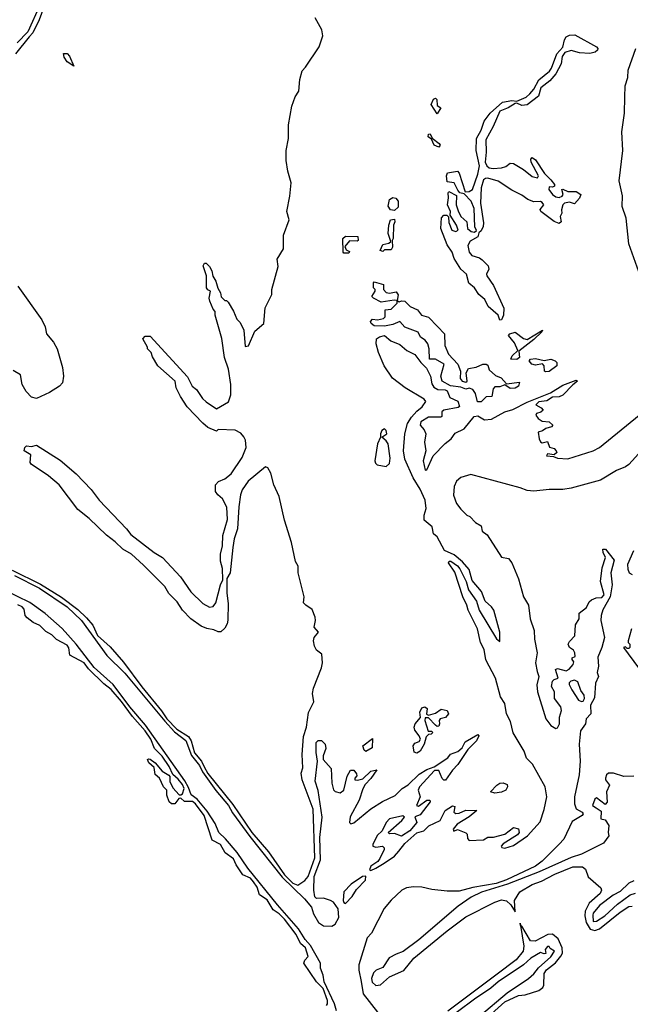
# Model space of a CAD drawing. Extents: x 2210602 to 2357277, y 510288 to 673808.
# Tile 149 of 256: x 2287766 to 2291363, y 581973 to 587775. Entities that reach past the tile are written whole.
import ezdxf

# ---------------------------------------------------------------- set-up
doc = ezdxf.new("R2010")
doc.units = 0

msp = doc.modelspace()

# ---------------------------------------------------------------- linework, layer by layer
at = {"layer": '0CON05XD'}
for points in [[(2287914.1, 587865), (2287880.9, 587775), (2287842.8, 587697.2), (2287822.3, 587675), (2287742.2, 587575)], [(2287887.1, 587865), (2287815, 587704.2), (2287751.8, 587638.2)], [(2289405, 582674.3), (2289445, 582701.6), (2289464.8, 582725), (2289504.7, 582835), (2289495, 583123.3), (2289430.4, 583295), (2289424.3, 583335), (2289434.2, 583365.8), (2289430, 583445), (2289438.8, 583551.2), (2289455, 583606.7), (2289467.5, 583692.5), (2289498.4, 583755), (2289491.8, 583805), (2289496.9, 583835), (2289544.2, 583955), (2289550, 583985), (2289547, 584037), (2289515, 584060), (2289503, 584083), (2289497.5, 584115), (2289500, 584135), (2289526.7, 584165), (2289500, 584195), (2289508.8, 584235), (2289506.7, 584255), (2289489.2, 584299.2), (2289452.5, 584325), (2289438.3, 584338.3), (2289442.5, 584375), (2289407.5, 584515), (2289406, 584555), (2289391.7, 584581.7), (2289366.9, 584695), (2289325.5, 584825.5), (2289294.3, 584965), (2289264.2, 585035), (2289245, 585102.5), (2289227.5, 585135), (2289215, 585140), (2289112.5, 585055), (2289076.7, 585005), (2289066.7, 584975), (2289056.4, 584903.6), (2289050, 584775), (2289030, 584715), (2289021.2, 584665), (2289006, 584515), (2288987, 584483), (2288986.2, 584395), (2288993.8, 584335), (2288993, 584237), (2288987.5, 584215), (2288975, 584190), (2288951.7, 584168.3), (2288935, 584167.5), (2288910, 584180), (2288867.9, 584187.9), (2288835, 584201.5), (2288773.7, 584243.7), (2288724.4, 584295), (2288693.3, 584345), (2288643.9, 584393.9), (2288621.4, 584435), (2288495, 584560.5), (2288425.3, 584625.3), (2288374.7, 584654.7), (2288329, 584699), (2288276.7, 584736.7), (2288175.9, 584835.9), (2288109.5, 584889.5), (2287997.8, 585035), (2287936.4, 585086.4), (2287834, 585155), (2287828, 585165), (2287831.2, 585211.2), (2287793.3, 585235), (2287796.4, 585253.6), (2287807, 585263), (2287835, 585260), (2287865, 585267.5), (2288005, 585178.8), (2288098, 585098), (2288187.6, 585007.6), (2288235, 584943.6), (2288395.4, 584775.4), (2288421.1, 584741.1), (2288559.2, 584635), (2288606.8, 584606.8), (2288712.9, 584492.9), (2288775, 584403.1), (2288844.5, 584334.5), (2288885, 584314), (2288905, 584316.7), (2288921.2, 584338.8), (2288948.8, 584445), (2288963.3, 584475), (2288961.7, 584541.7), (2288950, 584585), (2288948.8, 584625), (2288960, 584675), (2288963.6, 584736.4), (2288989.5, 584830.5), (2288987, 584903), (2288960.7, 584950.7), (2288932.5, 584975), (2288920, 584995), (2288920, 585035), (2288937, 585053), (2288975, 585070), (2289011.7, 585098.3), (2289077.5, 585195), (2289100, 585255), (2289096.4, 585296.4), (2289087, 585317), (2289069.3, 585339.3), (2289036.4, 585356.4), (2288935, 585360), (2288925, 585350), (2288875, 585372.5), (2288845, 585397.5), (2288753.6, 585493.6), (2288712.5, 585555), (2288687.5, 585605), (2288682.5, 585645), (2288580, 585735), (2288548.3, 585788.3), (2288540, 585815), (2288520, 585835), (2288520, 585845), (2288492.5, 585895), (2288505, 585910), (2288535, 585910), (2288755, 585670), (2288782.5, 585615), (2288807.5, 585595), (2288843.6, 585543.6), (2288865, 585522.5), (2288925, 585482.5), (2288996.4, 585523.6), (2289010, 585565), (2289010, 585625), (2288996.7, 585715), (2288973.3, 585785), (2288956.4, 585896.4), (2288936.7, 585965), (2288917.5, 586035), (2288917.5, 586055), (2288905, 586070), (2288887, 586117), (2288883.3, 586135), (2288890, 586175), (2288873.6, 586183.6), (2288867.5, 586195), (2288867.5, 586265), (2288847.5, 586325), (2288855, 586340), (2288865, 586340), (2288885, 586320), (2288897.5, 586295), (2288903, 586263), (2288922.5, 586235), (2288933, 586193), (2288950, 586165), (2288953, 586143), (2288975, 586120), (2288985, 586120), (2288995, 586110), (2289026.7, 586056.7), (2289045, 586010), (2289065, 585990), (2289087.5, 585945), (2289095, 585850), (2289115, 585852.5), (2289151.2, 585938.8), (2289204.4, 585985.6), (2289212.9, 586077.1), (2289251.2, 586155), (2289251.2, 586185), (2289289.2, 586320.8), (2289282.5, 586365), (2289319.4, 586425), (2289320, 586505), (2289352.9, 586595), (2289340.5, 586645), (2289357.7, 586735), (2289365.2, 586814.8), (2289345, 586882.5), (2289335.4, 586945.4), (2289336, 587005), (2289349.2, 587075), (2289348.9, 587155), (2289369.8, 587265), (2289389.8, 587320.2), (2289410.6, 587355), (2289417.2, 587422.8), (2289430, 587475), (2289450, 587495), (2289529.6, 587615), (2289551.1, 587681.1), (2289545.6, 587715.6), (2289506.9, 587786.9)], [(2290595, 586004.2), (2290584.2, 586035), (2290526.1, 586086.1), (2290506.6, 586126.6), (2290470.5, 586155), (2290445.7, 586195), (2290412.9, 586222.9), (2290398.8, 586275), (2290364.6, 586304.6), (2290325, 586368.8), (2290314.2, 586405), (2290285, 586448.8), (2290246.9, 586545), (2290251.8, 586608.2), (2290265, 586623.8), (2290283.3, 586623.3), (2290293.3, 586613.3), (2290295, 586580), (2290312, 586535), (2290335, 586528), (2290348.8, 586535), (2290339.2, 586565), (2290302.5, 586622.5), (2290303.8, 586645), (2290287.1, 586685), (2290292.9, 586725), (2290290, 586755), (2290295, 586762.5), (2290338.8, 586738.8), (2290338.5, 586685), (2290348.9, 586648.9), (2290366, 586615), (2290400, 586585), (2290404.3, 586544.3), (2290425, 586528), (2290446.1, 586523.9), (2290456.7, 586533.3), (2290447.1, 586555), (2290443, 586663), (2290425.6, 586705), (2290385, 586750), (2290360, 586755), (2290348.3, 586771.7), (2290325, 586813.3), (2290285, 586820), (2290281.2, 586855), (2290287, 586873), (2290345, 586882.5), (2290355, 586870), (2290390.7, 586760.7), (2290415, 586762.9), (2290432.9, 586775), (2290464.5, 586865), (2290474.4, 586915), (2290455.5, 587005), (2290457.3, 587075), (2290484.7, 587125.3), (2290503.3, 587176.7), (2290537.1, 587225), (2290610.7, 587289.3), (2290665, 587299.4), (2290695, 587296), (2290750.2, 587319.8), (2290771.8, 587338.2), (2290794.4, 587365), (2290825, 587420.6), (2290887.3, 587472.7), (2290900, 587490), (2290930, 587575), (2290965.6, 587614.4), (2290975, 587657.5), (2290985.6, 587674.4), (2291005, 587684.2), (2291035.8, 587685.8), (2291163.3, 587615), (2291171.2, 587605), (2291170, 587595), (2291156.1, 587583.9), (2291125, 587576.7), (2291065, 587580.4), (2291015, 587593.8), (2290977.5, 587582.5), (2290961.4, 587558.6), (2290956.4, 587515), (2290925, 587455.7), (2290888.6, 587415), (2290835.5, 587374.5), (2290822, 587325), (2290755, 587274.4), (2290725, 587270), (2290695, 587284), (2290685, 587282), (2290644.6, 587255.4), (2290594.5, 587235.5), (2290554.6, 587145.4), (2290511.7, 587068.3), (2290514.4, 586995), (2290508, 586935), (2290517.5, 586915), (2290532.5, 586902.5), (2290555, 586898.1), (2290605, 586902), (2290630.7, 586909.3), (2290655, 586930), (2290675, 586928.8), (2290735, 586892.5), (2290785, 586852), (2290816.1, 586843.9), (2290823.3, 586855), (2290778.8, 586935), (2290777, 586953), (2290785, 586962.5), (2290805, 586950), (2290858.7, 586868.7), (2290895, 586832.5), (2290916.7, 586805), (2290917.5, 586795), (2290905, 586787.5), (2290885, 586790), (2290883.8, 586775), (2290904.5, 586744.5), (2290925, 586731.2), (2290945, 586727.5), (2290962.5, 586735), (2290967.5, 586745), (2290960, 586775), (2290965, 586777.5), (2290995, 586762.5), (2291045, 586763.3), (2291072.5, 586745), (2291065, 586723.3), (2291035, 586690), (2291005, 586700), (2290976.4, 586693.6), (2290966.4, 586683.6), (2290957.5, 586655), (2290960, 586635), (2290950, 586615), (2290956.1, 586583.9), (2290945, 586573.8), (2290915, 586586), (2290835.8, 586645), (2290832.7, 586657.3), (2290853.3, 586685), (2290845, 586698), (2290835, 586703.3), (2290795, 586702), (2290758.8, 586715), (2290725, 586742.2), (2290665, 586771.2), (2290585, 586824.5), (2290525, 586840.6), (2290510.4, 586839.6), (2290498.9, 586831.1), (2290484.5, 586785), (2290481.4, 586695), (2290497.9, 586577.9), (2290495.7, 586555.7), (2290485, 586531.2), (2290470.7, 586519.3), (2290465.8, 586495), (2290419.8, 586470.2), (2290406.7, 586445), (2290414.2, 586405), (2290430, 586385), (2290475, 586372.5), (2290491.1, 586361.1), (2290525.5, 586325), (2290529.5, 586305), (2290516.2, 586275), (2290518.8, 586265), (2290558.3, 586208.3), (2290618.5, 586075), (2290615.7, 586034.3), (2290605, 586007.5), (2290595, 586004.2)], [(2291433.2, 586235), (2291353.9, 586453.9), (2291338.5, 586605), (2291315.7, 586675), (2291318, 586738), (2291298.2, 586825), (2291319.4, 587005), (2291313.2, 587115), (2291329.2, 587225), (2291330.7, 587319.3), (2291333.5, 587385), (2291349.8, 587435), (2291351.3, 587478.7), (2291396.8, 587605)], [(2288085, 587502.5), (2288045, 587526.2), (2288027.5, 587555), (2288025, 587576.2), (2288045, 587576), (2288060.5, 587560.5), (2288085, 587502.5)], [(2290225, 587220), (2290190.8, 587275), (2290203.4, 587306.6), (2290215, 587313.3), (2290223.3, 587305), (2290225, 587270), (2290247.5, 587255), (2290225, 587220)], [(2290235, 587023.3), (2290207.5, 587035), (2290191.7, 587071.7), (2290172.5, 587085), (2290175, 587100), (2290185, 587102.5), (2290197, 587077), (2290236.7, 587045), (2290242.5, 587035), (2290235, 587023.3)], [(2289975, 586650), (2289950, 586655), (2289937, 586677), (2289943.8, 586715), (2289965, 586726.7), (2289983, 586723), (2289996.2, 586705), (2289995, 586670), (2289975, 586650)], [(2289905, 586410), (2289890, 586415), (2289905, 586450), (2289941.7, 586458.3), (2289951.7, 586468.3), (2289937.5, 586515), (2289940, 586565), (2289950, 586595), (2289975, 586600), (2289976.7, 586585), (2289967.5, 586565), (2289966.7, 586485), (2289960, 586475), (2289962.5, 586435), (2289955, 586420), (2289915, 586420), (2289905, 586410)], [(2289705, 586400), (2289675, 586400), (2289672.5, 586405), (2289670, 586485), (2289685, 586500), (2289758.3, 586498.3), (2289760, 586475), (2289755, 586470), (2289708.3, 586471.7), (2289681.7, 586438.3), (2289690, 586420), (2289708.3, 586408.3), (2289705, 586400)], [(2287754.8, 586204.8), (2287896.7, 586006.7), (2287916.2, 585965), (2287923.5, 585923.5), (2287964.4, 585875), (2287986.7, 585835), (2288018.5, 585725), (2288024.5, 585675), (2288018.9, 585635), (2288000.8, 585615), (2287941.9, 585578.1), (2287865, 585543.1)], [(2290462.7, 585522.7), (2290451.7, 585571.7), (2290435, 585596.2), (2290415, 585603.8), (2290395, 585598), (2290365, 585610), (2290305, 585618), (2290255.8, 585645.8), (2290247.8, 585675), (2290266.7, 585745), (2290215, 585774.2), (2290180, 585775), (2290179.2, 585835), (2290170.8, 585865), (2290155.8, 585885.8), (2290126.7, 585905), (2290113.6, 585933.6), (2290034.3, 585964.3), (2290005, 585997.5), (2289965, 585978.8), (2289915, 585970), (2289855, 585971.2), (2289837.5, 585985), (2289833, 585997), (2289845, 586010), (2289875, 586007.5), (2289910, 586015), (2289920, 586025), (2289920, 586065), (2289955, 586070), (2289990, 586105), (2289990, 586120), (2289973, 586123), (2289895, 586110), (2289850, 586135), (2289840, 586145), (2289860, 586175), (2289860, 586185), (2289850, 586195), (2289850, 586225), (2289855, 586230), (2289910, 586215), (2289910, 586185), (2289925, 586166.7), (2289945, 586163.3), (2289985, 586172.5), (2289996.1, 586153.9), (2289990, 586120), (2290002.5, 586112.5), (2290015, 586118.8), (2290035, 586117.5), (2290065.7, 586085.7), (2290108.8, 586065), (2290132.5, 586035), (2290175, 586022), (2290227.9, 585967.9), (2290269.2, 585925), (2290270.6, 585855), (2290293.3, 585803.3), (2290347.5, 585745), (2290362.5, 585705), (2290360.7, 585660.7), (2290372.5, 585645), (2290395, 585640), (2290402.5, 585645), (2290396, 585695), (2290409.3, 585720.7), (2290455, 585728.1), (2290495, 585745.8), (2290515, 585746.2), (2290525, 585740), (2290531.4, 585711.4), (2290569.1, 585679.1), (2290602, 585665), (2290635, 585630), (2290710, 585640), (2290703.8, 585615), (2290685, 585602.9), (2290655, 585601.2), (2290625, 585622.5), (2290595, 585612.5), (2290565, 585612.5), (2290555, 585600), (2290546.7, 585555), (2290515, 585553.3), (2290485, 585522.9), (2290462.7, 585522.7)], [(2289605, 582433.1), (2289625.1, 582444.9), (2289646.1, 582485), (2289642.2, 582535), (2289615.7, 582575), (2289596.7, 582585), (2289555, 582598.6), (2289515, 582596.2), (2289505.8, 582605.8), (2289499.4, 582645), (2289500.5, 582725), (2289539.1, 582825), (2289533.5, 582955), (2289548.2, 583075), (2289523.6, 583233.6), (2289507.7, 583287.7), (2289521.2, 583405), (2289513, 583457), (2289513.3, 583515), (2289525, 583527.5), (2289545, 583527.5), (2289565.9, 583505.9), (2289569.5, 583480.5), (2289553.6, 583436.4), (2289553.3, 583415), (2289601.7, 583361.7), (2289605.7, 583275), (2289615.7, 583235.7), (2289625, 583226), (2289655, 583218), (2289675.6, 583234.4), (2289695, 583317.5), (2289715, 583353.3), (2289735, 583353.3), (2289750.7, 583330.7), (2289751.7, 583318.3), (2289740, 583305), (2289740, 583295), (2289756.4, 583293.6), (2289788.3, 583301.7), (2289835, 583346.7), (2289870, 583355), (2289835.6, 583304.4), (2289801.2, 583268.8), (2289787, 583243), (2289765.8, 583175), (2289712.6, 583077.4), (2289709.2, 583045), (2289716.2, 583036.2), (2289735, 583042.9), (2289835, 583124.3), (2289902.6, 583167.4), (2289977.6, 583202.4), (2290018.6, 583245), (2290055, 583266.9), (2290120.2, 583329.8), (2290164.5, 583355.5), (2290208.6, 583371.4), (2290287.5, 583425), (2290305, 583446.7), (2290346.9, 583463.1), (2290372, 583485), (2290390, 583520), (2290465, 583563.3), (2290471.2, 583555), (2290458.1, 583525), (2290406.3, 583473.7), (2290346.9, 583385), (2290315, 583352.9), (2290275, 583294.2), (2290265, 583294.2), (2290255, 583303.3), (2290235, 583351.2), (2290210.3, 583349.7), (2290120.8, 583255), (2290114, 583235), (2290125.8, 583195), (2290103.8, 583143.8), (2290115, 583140), (2290165, 583175.7), (2290182.5, 583175), (2290183.8, 583165), (2290125, 583088.8), (2290093.3, 583076.7), (2290106.7, 583045), (2290064.2, 582995.8), (2290015, 582962.9), (2289975, 582980), (2289945, 582977.5), (2289937.5, 582985), (2290018, 583055), (2290032.5, 583075), (2290022.5, 583082.5), (2289943.8, 583066.2), (2289925.8, 583045), (2289901.2, 582995), (2289872.4, 582967.6), (2289846.2, 582915), (2289846.7, 582905), (2289865, 582898.8), (2289903.8, 582903.8), (2289913.3, 582895), (2289914, 582885), (2289888.3, 582831.7), (2289875.4, 582814.6), (2289835, 582787.5), (2289826.7, 582765), (2289835, 582762.2), (2289865, 582774.7), (2289914.3, 582805), (2289975, 582845.5), (2289998.9, 582875), (2290035, 582920), (2290105, 582982.5), (2290146.7, 582995), (2290176.7, 583025), (2290243.4, 583056.6), (2290273.1, 583115), (2290315, 583143.3), (2290329.3, 583139.3), (2290323.3, 583105), (2290335, 583096.7), (2290355, 583098.8), (2290393.9, 583116.1), (2290460, 583115), (2290415, 583076.7), (2290342.5, 583035), (2290320, 583005), (2290323, 582993), (2290345, 583002.5), (2290395, 582982.5), (2290402.5, 582975), (2290405, 582950), (2290415, 582937.5), (2290497.9, 582942.1), (2290525, 582957.5), (2290557, 582957), (2290625, 582976.2), (2290675, 583013.8), (2290705, 583007.5), (2290708.8, 582985), (2290698.3, 582971.7), (2290615, 582918.8), (2290602.5, 582905), (2290606.7, 582896.7), (2290623.3, 582893.3), (2290675, 582909.4), (2290758, 582965), (2290832, 583048), (2290855, 583120), (2290870.8, 583195), (2290862.4, 583255), (2290787.2, 583387.2), (2290752.3, 583422.3), (2290738.1, 583465), (2290673.2, 583573.2), (2290658.5, 583638.5), (2290634.8, 583685), (2290623.5, 583745), (2290599.6, 583785), (2290569.7, 583895), (2290512.6, 584002.6), (2290502.7, 584062.7), (2290481.1, 584105), (2290463.2, 584185), (2290408.8, 584295), (2290401.1, 584325), (2290376.8, 584375), (2290330, 584520), (2290292.5, 584575), (2290296.1, 584583.9), (2290306.2, 584585), (2290345, 584557.1), (2290359.2, 584539.2), (2290396.9, 584465), (2290410, 584415), (2290457.8, 584347.8), (2290472.7, 584295), (2290575, 584127.5), (2290595, 584110), (2290594.3, 584165.7), (2290559.7, 584295), (2290545.8, 584315.8), (2290509.1, 584349.1), (2290486, 584406), (2290430.9, 584470.9), (2290413.2, 584535), (2290375, 584580), (2290325, 584621.8), (2290267.9, 584647.9), (2290225, 584727.5), (2290204.4, 584745), (2290195.8, 584785.8), (2290148.6, 584825), (2290149.2, 584855), (2290161.2, 584895), (2290155.3, 584944.7), (2290125, 585008.8), (2290085, 585076.2), (2290034.6, 585184.6), (2290026.7, 585235), (2290034.6, 585335), (2290051.4, 585395), (2290075, 585432), (2290105, 585467.5), (2290137.1, 585492.9), (2290158.8, 585525), (2290148.9, 585538.9), (2290036.2, 585605), (2289962.1, 585662.1), (2289914.3, 585735), (2289880.6, 585815), (2289865.7, 585865), (2289868.8, 585895), (2289885, 585906.2), (2289915, 585913.3), (2289953, 585883), (2290005, 585861.2), (2290046.4, 585826.4), (2290095, 585802.5), (2290128.8, 585755), (2290162.5, 585722.5), (2290187.1, 585675), (2290195, 585630), (2290205, 585610), (2290230, 585595), (2290273.6, 585593.6), (2290285, 585587.5), (2290299.5, 585549.5), (2290347.1, 585527.1), (2290356.4, 585496.4), (2290350, 585490), (2290265, 585473.3), (2290253.8, 585465), (2290252.5, 585437.5), (2290246.7, 585433.3), (2290175, 585432.5), (2290128.8, 585405), (2290126, 585385), (2290148.1, 585358.1), (2290158, 585335), (2290150, 585285), (2290158.8, 585235), (2290142.5, 585175), (2290155, 585120), (2290165, 585122.5), (2290201.9, 585205), (2290272.1, 585277.9), (2290307.5, 585305), (2290332.2, 585337.8), (2290385, 585364.4), (2290443.6, 585436.4), (2290465, 585440.6), (2290505, 585416.9), (2290545, 585420.5), (2290625, 585463.8), (2290671.9, 585478.1), (2290755, 585521.4), (2290893.4, 585576.6), (2290965, 585621.2), (2291045, 585650), (2291053.3, 585645), (2291025, 585622.5), (2290965, 585563.1), (2290945, 585553.1), (2290905, 585550), (2290871.3, 585528.7), (2290825, 585522.5), (2290807.5, 585505), (2290838.3, 585488.3), (2290850, 585475), (2290836.7, 585463.3), (2290810, 585455), (2290807.5, 585445), (2290820, 585425), (2290845, 585408.8), (2290885, 585406.2), (2290907.5, 585385), (2290900, 585375), (2290865, 585366.7), (2290847, 585353), (2290820, 585345), (2290826.2, 585305), (2290835, 585287.5), (2290845, 585282.5), (2290875, 585290), (2290887, 585257), (2290915, 585247.5), (2290927.5, 585235), (2290930, 585225), (2290915, 585210), (2290875, 585217.5), (2290870, 585205), (2290911.7, 585201.7), (2290935, 585190.8), (2290995, 585187.1), (2291145, 585234), (2291182.2, 585255), (2291415, 585444.2)], [(2290695, 585772.5), (2290660, 585775), (2290668, 585795), (2290700, 585825), (2290681.6, 585871.6), (2290646.2, 585915), (2290653.3, 585925), (2290685, 585934.4), (2290735, 585895.6), (2290755, 585890.8), (2290846.2, 585946.2), (2290842.5, 585935), (2290795, 585890.8), (2290707.5, 585822.5), (2290710, 585785), (2290695, 585772.5)], [(2290865, 585700), (2290857.5, 585705), (2290856.4, 585736.4), (2290847, 585747), (2290805, 585738.8), (2290783.3, 585745), (2290766.7, 585765), (2290776.1, 585773.9), (2290805, 585778.6), (2290855, 585767.5), (2290895, 585773.8), (2290920, 585765), (2290930, 585755), (2290930, 585735), (2290885, 585702), (2290865, 585700)], [(2287865, 585543.1), (2287835, 585550.6), (2287803.4, 585583.4), (2287780.5, 585625), (2287771.8, 585681.8), (2287728.5, 585708.5)], [(2289925, 585143.1), (2289945, 585160), (2289948.7, 585191.3), (2289937.5, 585275), (2289925, 585294.3), (2289900, 585315), (2289929.2, 585335), (2289926, 585355), (2289915, 585363.8), (2289900, 585355), (2289890.8, 585335), (2289892.5, 585315), (2289875, 585276.7), (2289857.8, 585175), (2289861.7, 585161.7), (2289872.9, 585152.9), (2289925, 585143.1)], [(2291431.6, 585238.4), (2291355.4, 585154.6), (2291335, 585140), (2291281.2, 585118.8), (2291188.7, 585061.3), (2291015.9, 585014.1), (2290965, 585006), (2290885, 585006.5), (2290795, 584997), (2290755, 585001.1), (2290713.7, 585016.3), (2290424.8, 585095.2), (2290365, 585077.5), (2290338.9, 585055), (2290325.8, 585025), (2290322.7, 584972.7), (2290338.8, 584925), (2290365, 584890), (2290400, 584855), (2290418.3, 584848.3), (2290451.7, 584811.7), (2290485, 584792.5), (2290491.2, 584761.2), (2290519.6, 584739.6), (2290605, 584607.5), (2290645, 584600), (2290665.8, 584575), (2290705, 584480), (2290735, 584373.1), (2290763.7, 584325), (2290773.4, 584245), (2290797.3, 584175), (2290799.8, 584125), (2290814.7, 584045), (2290804.8, 583985), (2290814.5, 583934.5), (2290823.6, 583905), (2290813.5, 583855), (2290817.5, 583815), (2290865, 583656), (2290895, 583616), (2290925, 583597.5), (2290935, 583602.5), (2290946.2, 583625), (2290946.7, 583665), (2290958.8, 583705), (2290953.3, 583725), (2290917.5, 583775), (2290917.5, 583815), (2290900, 583845), (2290905, 583877.5), (2290915, 583887.5), (2290937.5, 583895), (2290922.5, 583945), (2290935, 583952.5), (2290985, 583937.5), (2291003, 583947), (2291027.5, 583975), (2291031.7, 583991.7), (2291020, 584005), (2291020, 584015), (2291038.3, 584021.7), (2291036.7, 584045), (2291029.5, 584059.5), (2291005, 584076.2), (2290997.5, 584095), (2291005, 584111.2), (2291036.7, 584145), (2291040.7, 584209.3), (2291062.5, 584245), (2291063, 584277), (2291105, 584311.2), (2291121.2, 584345), (2291135, 584356.2), (2291162.4, 584367.6), (2291195, 584370), (2291210, 584385), (2291187.5, 584465), (2291197.5, 584545), (2291216.7, 584605), (2291203.8, 584635), (2291202.5, 584655), (2291217.5, 584655), (2291269.3, 584589.3), (2291249.4, 584515), (2291256.5, 584445), (2291245, 584373.3), (2291202, 584298), (2291191.8, 584265), (2291190, 584235), (2291212, 584135), (2291195.7, 584075), (2291172, 584018), (2291175.4, 583965), (2291169.1, 583929.1), (2291176.9, 583905), (2291158, 583865), (2291151.7, 583778.3), (2291128.8, 583735), (2291130, 583685), (2291102.5, 583655), (2291099.4, 583625), (2291070.4, 583585), (2291062.4, 583505), (2291067.5, 583405), (2291062, 583325), (2291034.8, 583195), (2291034.2, 583155), (2291045, 583125.3), (2291079.2, 583105), (2291085.6, 583095), (2291080, 583085), (2291020.5, 583049.5), (2290971.5, 582945), (2290945, 582917), (2290845, 582816.7), (2290805, 582786), (2290635, 582705.5), (2290573.3, 582685), (2290435, 582660.1), (2290355, 582639.2), (2290285, 582638.7), (2290195, 582648.3), (2290135, 582663), (2290085.6, 582664.4), (2290045, 582660), (2290017.3, 582645), (2289953.9, 582586.1), (2289913.5, 582536.5), (2289838.3, 582391.7), (2289813.9, 582365), (2289764.5, 582205), (2289764, 582174), (2289777.9, 582107.9), (2289788.9, 582035), (2289875, 581926.8)], [(2291381.8, 584645), (2291347.1, 584565), (2291348, 584538), (2291357.5, 584515), (2291375, 584506.2)], [(2287721.4, 584531.4), (2287888.5, 584448.5), (2288012, 584372), (2288109.4, 584299.4), (2288160.6, 584250.6), (2288196.7, 584206.7), (2288225, 584146.8), (2288299.9, 584079.9), (2288378.2, 583988.2), (2288485, 583843.2), (2288602.3, 583702.3), (2288633.5, 583655), (2288691, 583595), (2288761.2, 583551.2), (2288776.7, 583525), (2288795, 583453.8), (2288836.3, 583406.3), (2288852.3, 583372.3), (2288875, 583333.7), (2289021.1, 583151.1), (2289133.9, 582985), (2289231.9, 582871.9), (2289325.8, 582735), (2289375, 582686.6), (2289405, 582674.3)], [(2287735, 584499.2), (2287882.2, 584425), (2288045, 584315.4), (2288130.2, 584235), (2288279, 584029), (2288385, 583924.3), (2288621, 583641), (2288678.7, 583578.7), (2288745, 583526.7), (2288778.7, 583438.7), (2288825, 583379.5), (2288842.9, 583342.9), (2288922.1, 583232.1), (2288996.9, 583145), (2289020.7, 583100.7), (2289122.2, 582962.2), (2289311.5, 582721.5), (2289443.9, 582593.9), (2289484.8, 582544.8), (2289497.4, 582505), (2289526.6, 582455), (2289555, 582435.2), (2289605, 582433.1)], [(2289631.6, 581935), (2289621.1, 581975), (2289559.8, 582105), (2289554.5, 582145), (2289538.5, 582185), (2289538.4, 582215), (2289480, 582320), (2289447.7, 582355), (2289408.1, 582418.1), (2289285, 582558), (2289110.2, 582775), (2289046.9, 582866.9), (2288978.7, 582948.7), (2288938.6, 582985), (2288918.5, 583038.5), (2288871.1, 583111.1), (2288811.4, 583181.4), (2288777.1, 583207.1), (2288761.3, 583251.3), (2288739.3, 583289.3), (2288507.1, 583617.1), (2288414.6, 583725), (2288317.5, 583857.5), (2288205, 583958.3), (2288098.3, 584095), (2288016.7, 584186.7), (2287916.7, 584276.7), (2287825, 584339.8), (2287680.8, 584410.8)], [(2289573.5, 581965), (2289579.6, 581975), (2289579.4, 581995), (2289553.1, 582065), (2289514.5, 582105), (2289440, 582215), (2289445, 582232.5), (2289466.2, 582253.8), (2289450.6, 582305), (2289420.8, 582330.8), (2289394.5, 582385), (2289326, 582475), (2289295.1, 582505.1), (2289259.6, 582529.6), (2289225, 582589.1), (2289178, 582618), (2289165, 582662.5), (2289143.7, 582695), (2289125, 582715.7), (2289081.4, 582735), (2289040.6, 582795), (2289025, 582830), (2288976, 582865), (2288948.8, 582915), (2288900, 582940), (2288853.3, 583085), (2288802.8, 583155), (2288785, 583168.3), (2288737.5, 583167.5), (2288715, 583187.5), (2288703.6, 583186.4), (2288680, 583155), (2288660, 583155), (2288647.5, 583165), (2288632.5, 583205), (2288632.5, 583235), (2288613.9, 583253.9), (2288590, 583305), (2288565, 583327.5), (2288558.3, 583368.3), (2288527.5, 583395), (2288520, 583415), (2288525, 583420), (2288535, 583417.5), (2288565, 583396.7), (2288606.2, 583346.2), (2288643.9, 583323.9), (2288650, 583315), (2288651.2, 583285), (2288667.7, 583247.7), (2288705, 583207.5), (2288715, 583206.2), (2288725, 583214), (2288734.7, 583245), (2288725, 583268.6), (2288698.8, 583298.8), (2288667.4, 583327.4), (2288647.5, 583375), (2288605, 583435.8), (2288560.7, 583480.7), (2288538.1, 583535), (2288505, 583584.4), (2288429.8, 583669.8), (2288365, 583757.4), (2288305, 583828.8), (2288261.6, 583861.6), (2288170.6, 583950.6), (2288145, 583984.5), (2288061.2, 584031.2), (2288055, 584073.3), (2288045, 584089.5), (2287982.8, 584122.8), (2287955, 584149.2), (2287919.7, 584169.7), (2287885, 584206), (2287845, 584222), (2287809.7, 584249.7), (2287798.1, 584265), (2287792.2, 584302.2), (2287781.1, 584315), (2287755, 584327.5)], [(2291370, 584185), (2291350, 584115), (2291350, 584105), (2291360, 584095), (2291360, 584075), (2291355, 584070), (2291345, 584070), (2291335, 584080), (2291322.5, 584075), (2291411.1, 583955)], [(2291075, 583757.5), (2291085, 583760), (2291093.3, 583775), (2291091.2, 583795), (2291072.3, 583822.3), (2291055, 583872.5), (2291035, 583882.5), (2291013, 583877), (2291003, 583867), (2291003, 583857), (2291018.8, 583825), (2291057.5, 583765), (2291075, 583757.5)], [(2290105, 583452), (2290089.3, 583459.3), (2290083.3, 583495), (2290095, 583512.5), (2290119.3, 583520.7), (2290126.7, 583535), (2290120, 583555), (2290095, 583587.5), (2290090.8, 583605), (2290096.7, 583625), (2290127, 583663), (2290122.5, 583695), (2290135, 583720), (2290153.3, 583726.7), (2290167.5, 583715), (2290163.3, 583683.3), (2290175, 583677.5), (2290215, 583687.5), (2290248.3, 583711.7), (2290283.6, 583703.6), (2290293.3, 583685), (2290275, 583663.3), (2290242.5, 583655), (2290236.7, 583645), (2290240, 583625), (2290235, 583612.5), (2290225, 583610), (2290215, 583617.5), (2290175, 583660), (2290155, 583660), (2290152.5, 583645), (2290173, 583583), (2290191.7, 583581.7), (2290200, 583575), (2290190, 583565), (2290175, 583562.5), (2290161.7, 583548.3), (2290148.8, 583505), (2290126, 583465), (2290105, 583452)], [(2289805, 583463.3), (2289795, 583470), (2289787.5, 583495), (2289845, 583540), (2289842.5, 583485), (2289805, 583463.3)], [(2291383.5, 583316.5), (2291325, 583315.3), (2291264.6, 583335.4), (2291234.2, 583335.8), (2291223.3, 583325), (2291216.7, 583305), (2291217.5, 583295), (2291240, 583265), (2291223.3, 583225), (2291227, 583163), (2291215, 583150), (2291165, 583190), (2291155, 583182.5), (2291140.8, 583145), (2291161.4, 583131.4), (2291191.2, 583111.2), (2291190, 583065), (2291215, 583060), (2291236.4, 583026.4), (2291232.5, 582985), (2291236.7, 582965), (2291205, 582922.5), (2291075, 582858.4), (2291015, 582838.5), (2290825.9, 582754.1), (2290640, 582680), (2290487.2, 582632.8), (2290425, 582603.7), (2290349, 582551), (2290116.8, 582353.2), (2290025, 582284.8), (2289985, 582269), (2289943.4, 582246.6), (2289905, 582190.4), (2289865.4, 582174.6), (2289851, 582159), (2289838.5, 582125), (2289843.3, 582103.3), (2289865, 582084), (2289891.9, 582088.1), (2289945.3, 582135), (2290028.3, 582171.7), (2290087.8, 582245), (2290285, 582406.5), (2290395, 582487.2), (2290565.8, 582575), (2290605, 582588.5), (2290635, 582582), (2290659.4, 582559.4), (2290685, 582517.5), (2290680.6, 582585), (2290713.1, 582635), (2290785, 582679.2), (2290840.9, 582699.1), (2290919.7, 582739.7), (2291025, 582783.3), (2291082.2, 582782.2), (2291098.8, 582768.8), (2291115, 582723.3), (2291189.2, 582659.2), (2291194.3, 582645), (2291185.3, 582625), (2291121.8, 582568.2), (2291098.1, 582521.9), (2291095.7, 582495), (2291104, 582454), (2291126.2, 582416.2), (2291155, 582407.2), (2291182.9, 582417.1), (2291303.4, 582515), (2291355, 582548.2), (2291375, 582550.6)], [(2290565, 583216.7), (2290540, 583225), (2290577.5, 583265), (2290595, 583276.2), (2290615, 583277.5), (2290638.3, 583268.3), (2290640, 583255), (2290630, 583235), (2290605, 583222.5), (2290565, 583216.7)], [(2289685, 582566), (2289725, 582607.5), (2289750.4, 582649.6), (2289803.1, 582705), (2289805, 582727.5), (2289785, 582725.5), (2289719.3, 582680.7), (2289676.7, 582635), (2289672.5, 582585), (2289675, 582572.5), (2289685, 582566)], [(2291385, 582700), (2291355, 582686.7), (2291303, 582637), (2291262.5, 582615), (2291182.5, 582555), (2291145, 582510), (2291141.7, 582498.3), (2291145, 582460)], [(2291145, 582460), (2291165, 582462.9), (2291213.8, 582495), (2291287.8, 582562.2), (2291361.7, 582618.3), (2291395, 582627.5)], [(2290486.3, 581863.7), (2290625, 581986.3), (2290705, 582024.6), (2290745, 582028.5), (2290825.5, 582054.5), (2290848.3, 582071.7), (2290854, 582085), (2290856.9, 582155), (2290869.7, 582175), (2290922.5, 582217.5), (2290954.1, 582255.9), (2290963.8, 582275), (2290962.8, 582305), (2290939.2, 582359.2), (2290905, 582386.7), (2290876.7, 582383.3), (2290803.3, 582345), (2290775, 582346.7), (2290725, 582432.5), (2290717, 582437), (2290715, 582450), (2290717, 582437), (2290735.4, 582315), (2290732.7, 582285), (2290691.6, 582235), (2290579.3, 582150.7), (2290288.4, 581931.6)], [(2290475, 581902), (2290638.8, 582041.2), (2290764, 582125), (2290795, 582152.5), (2290821.7, 582188.3), (2290895, 582252.5), (2290916.4, 582286.4), (2290891.2, 582301.2), (2290885, 582312.5), (2290875, 582312.5), (2290862.5, 582295), (2290865, 582272.5), (2290855, 582270), (2290835, 582277.5), (2290777.5, 582245), (2290734.2, 582205.8), (2290584.3, 582105), (2290542.1, 582067.9), (2290445, 582003.5), (2290245, 581852.8)]]:
    msp.add_lwpolyline(points, dxfattribs=at)

doc.saveas('drawing.dxf')
